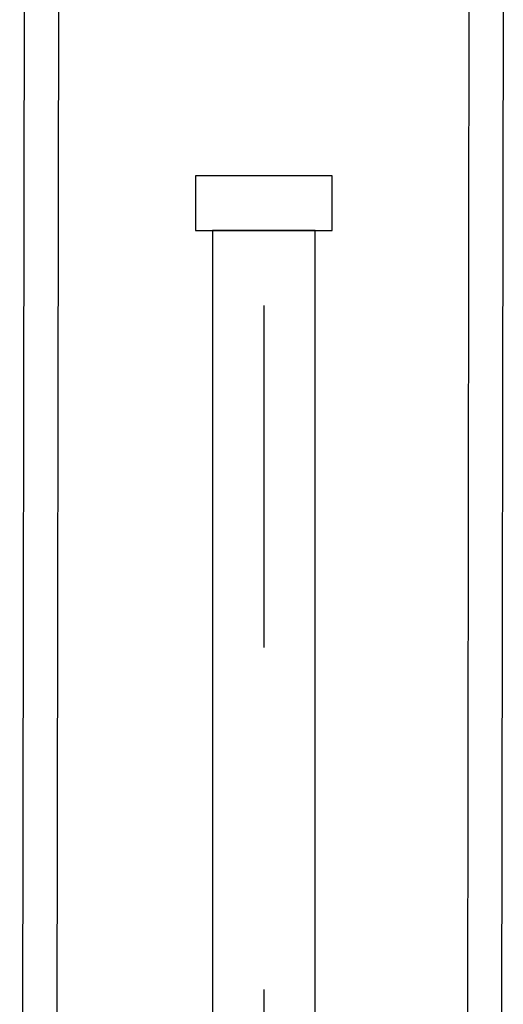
# Model space of a CAD drawing. Header units: metres. Extents: x -912764 to -454925, y -2226138 to -1112338.
# Tile 132 of 256: x -456345.233 to -456345.092, y -1112955.14 to -1112954.852. Entities that reach past the tile are written whole.
import ezdxf

# ---------------------------------------------------------------- set-up
doc = ezdxf.new("R2010")
doc.units = ezdxf.units.M
doc.linetypes.add('DASHDOT2', pattern=[0.375, 0.25, -0.0625, 0, -0.0625])
doc.linetypes.add('SOLID', pattern=[0])
doc.layers.add('025-OSY', color=4, linetype='DASHDOT2')
doc.layers.add('025-ZSvodidlo', color=1, linetype='Continuous')
doc.layers.add('_NOVÝ STAV', color=1, linetype='Continuous', lineweight=30)
doc.layers.add('_NOVÝ STAV - POPISKY KATASTR', color=7, linetype='Continuous', lineweight=30)

# ---------------------------------------------------------------- blocks, each defined once
blk = doc.blocks.new('A$C021ef3a7')
at = {"layer": '025-OSY', "color": 1}
blk.add_line((-0.16276, 0.43432), (-0.16276, -0.81393), dxfattribs=at)
at = {"layer": '025-ZSvodidlo', "color": 1}
for p, q in [((-0.23275, 0.20518), (-0.23409, -0.69553)), ((-0.22275, 0.20517), (-0.22409, -0.69595)), ((-0.10275, 0.20499), (-0.1041, -0.70093)), ((-0.09275, 0.20498), (-0.0941, -0.70134))]:
    blk.add_line(p, q, dxfattribs=at)
for points in [[(-0.14276, 0.12233), (-0.18276, 0.12233), (-0.18276, 0.10633), (-0.14276, 0.10633)], [(-0.14776, 0.10633), (-0.17776, 0.10633), (-0.17776, -0.59938), (-0.14776, -0.59938)]]:
    blk.add_lwpolyline(points, close=True, dxfattribs=at)
blk = doc.blocks.new('A$C4eac8e0d')
at = {"layer": '_NOVÝ STAV', "linetype": 'SOLID'}
blk.add_blockref('A$C021ef3a7', (-0.19789, 0.88074), dxfattribs=at)

msp = doc.modelspace()

# ---------------------------------------------------------------- block references
at = {"layer": '_NOVÝ STAV - POPISKY KATASTR', "lineweight": 50}
msp.add_blockref('A$C4eac8e0d', (-456344.80119, -1112955.90079), dxfattribs=at)

doc.saveas('drawing.dxf')
